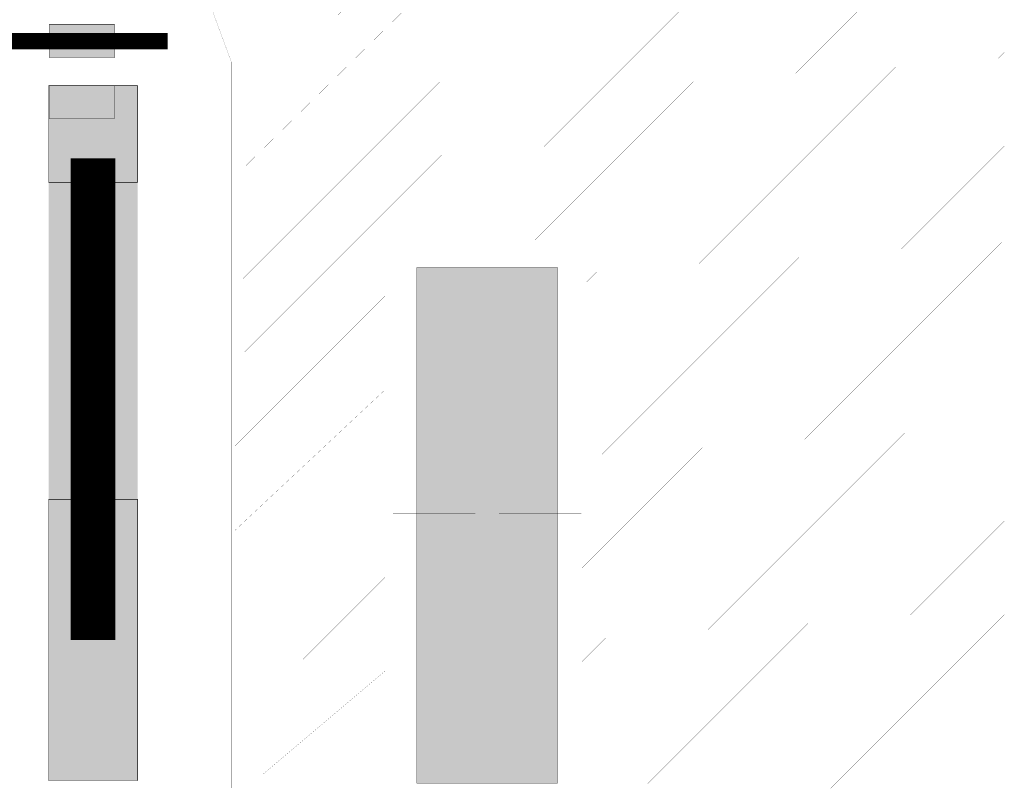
# Model space of a CAD drawing. Header units: millimetres. Extents: x 120.8 to 142.5, y 76.6 to 105.3.
# Tile 2 of 11: x 132 to 142.5, y 76.6 to 84.8. Entities that reach past the tile are written whole.
import ezdxf

# ---------------------------------------------------------------- set-up
doc = ezdxf.new("R2010")
doc.units = ezdxf.units.MM
doc.layers.add('Mechanical4', color=56, linetype='Continuous')

msp = doc.modelspace()

# ---------------------------------------------------------------- linework, layer by layer
at = {"layer": 'Mechanical4'}
for points, const_width in [([(142.45, 76.654), (142.45, 90.193)], 0.0003), ([(134.3, 81.2), (142.5, 89.4)], 0.00125), ([(134.3, 82), (141.575, 89.275)], 0.00125), ([(136.6, 82.5), (142.5, 88.4)], 0.00125), ([(134.325, 83.2), (138.638, 87.438)], 0.00125), ([(137.5, 82.5), (142.5, 87.5)], 0.00125), ([(134.4, 83.9), (137.5, 87)], 0.00125), ([(138.05, 82.05), (142.5, 86.5)], 0.00125), ([(138, 81), (142.5, 85.5)], 0.00125), ([(133.995, 85.12), (134.264, 84.394)], 0.00125), ([(132.32, 84.795), (133.02, 84.795)], 0.005), ([(132.32, 84.445), (132.32, 84.795)], 0.005), ([(133.02, 84.445), (133.02, 84.795)], 0.005), ([(130.475, 84.62), (133.585, 84.62)], 0.175), ([(130.895, 84.52), (133.395, 84.52)], 0.0003), ([(133.324, 84.52), (133.395, 84.52)], 0.0003), ([(138.05, 80.05), (142.5, 84.5)], 0.00125), ([(132.32, 84.445), (133.02, 84.445)], 0.005), ([(134.264, 76.654), (134.264, 84.394)], 0.00125), ([(132.314, 84.144), (133.264, 84.144)], 0.005), ([(132.314, 83.114), (132.314, 84.144)], 0.005), ([(132.32, 84.145), (133.02, 84.145)], 0.005), ([(132.32, 83.795), (132.32, 84.145)], 0.005), ([(133.02, 83.795), (133.02, 84.145)], 0.005), ([(133.264, 83.114), (133.264, 84.144)], 0.005), ([(132.32, 83.795), (133.02, 83.795)], 0.005), ([(132.024, 83.541), (132.024, 83.541)], 0.0003), ([(132.789, 78.232), (132.789, 83.369)], 0.475), ([(138, 79), (142.5, 83.5)], 0.00125), ([(133.523, 83.379), (133.524, 83.369)], 0.0003), ([(132.314, 83.114), (133.264, 83.114)], 0.005), ([(138, 78), (142.5, 82.5)], 0.00125), ([(135.985, 82.458), (136.862, 82.458)], 0.0003), ([(135.985, 79.581), (135.985, 82.458)], 0.0003), ([(136.862, 79.581), (136.862, 82.458)], 0.0003), ([(137.116, 82.458), (137.993, 82.458)], 0.0003), ([(137.116, 79.581), (137.116, 82.458)], 0.0003), ([(137.993, 79.581), (137.993, 82.458)], 0.0003), ([(136.239, 82.204), (137.739, 82.204)], 0.005), ([(136.239, 76.704), (136.239, 82.204)], 0.005), ([(137.739, 76.704), (137.739, 82.204)], 0.005), ([(134.3, 80.3), (135.9, 81.9)], 0.00125), ([(138, 77), (142.5, 81.5)], 0.00125), ([(138, 80.8), (138, 81)], 0.00125), ([(134.3, 79.4), (135.9, 80.9)], 0.00125), ([(138.7, 76.7), (142.5, 80.5)], 0.00125), ([(134.4, 78.4), (135.9, 79.9)], 0.00125), ([(132.314, 79.732), (133.264, 79.732)], 0.005), ([(132.314, 76.732), (132.314, 79.732)], 0.005), ([(133.264, 76.732), (133.264, 79.732)], 0.005), ([(135.985, 79.581), (136.862, 79.581)], 0.0003), ([(137.116, 79.581), (137.993, 79.581)], 0.0003), ([(139.7, 76.7), (142.5, 79.5)], 0.00125), ([(135.985, 79.327), (137.993, 79.327)], 0.0003), ([(135.985, 76.654), (135.985, 79.327)], 0.0003), ([(137.993, 76.654), (137.993, 79.327)], 0.0003), ([(134.4, 77.4), (135.9, 78.9)], 0.00125), ([(140.65, 76.65), (142.5, 78.5)], 0.00125), ([(134.6, 76.8), (135.9, 77.9)], 0.00125), ([(141.7, 76.7), (142.5, 77.5)], 0.00125), ([(135.6, 76.7), (135.9, 77)], 0.00125), ([(132.314, 76.732), (133.264, 76.732)], 0.005), ([(134.264, 76.654), (135.985, 76.654)], 0.0003), ([(136.239, 76.704), (137.739, 76.704)], 0.005), ([(137.993, 76.654), (142.45, 76.654)], 0.0003), ([(139.7, 76.7), (139.7, 76.7)], 0.00125)]:
    msp.add_lwpolyline(points, dxfattribs=dict(at, const_width=const_width))
at = {"layer": 'Mechanical4', "const_width": 0.0003}
msp.add_lwpolyline([(133.324, 84.52, -1), (133.324, 84.52)], format="xyb", dxfattribs=at)
msp.add_lwpolyline([(133.324, 84.52, -1), (133.324, 84.52)], format="xyb", dxfattribs=at)
at = {"layer": 'Mechanical4', "const_width": 0.00015}
for points in [[(133.323, 84.52, 1), (133.324, 84.52, 1)], [(133.323, 84.52, 1), (133.324, 84.52, 1)], [(133.324, 84.52, 1), (133.324, 84.52, 1)], [(133.324, 84.52, 1), (133.324, 84.52, 1)]]:
    msp.add_lwpolyline(points, format="xyb", close=True, dxfattribs=at)
at = {"layer": 'Mechanical4'}
for points in [[(132.32, 84.445), (133.02, 84.445), (132.32, 84.795), (133.02, 84.795)], [(132.314, 83.375), (133.264, 83.375), (132.314, 84.144), (133.264, 84.144)], [(132.32, 83.795), (133.02, 83.795), (132.32, 84.145), (133.02, 84.145)], [(132.314, 76.732), (133.264, 76.732), (132.314, 83.375), (133.264, 83.375)], [(136.239, 76.704), (137.739, 76.704), (136.239, 82.204), (137.739, 82.204)], [(132.314, 76.732), (133.264, 76.732), (132.314, 79.732), (133.264, 79.732)]]:
    msp.add_solid(points, dxfattribs=at)

doc.saveas('drawing.dxf')
